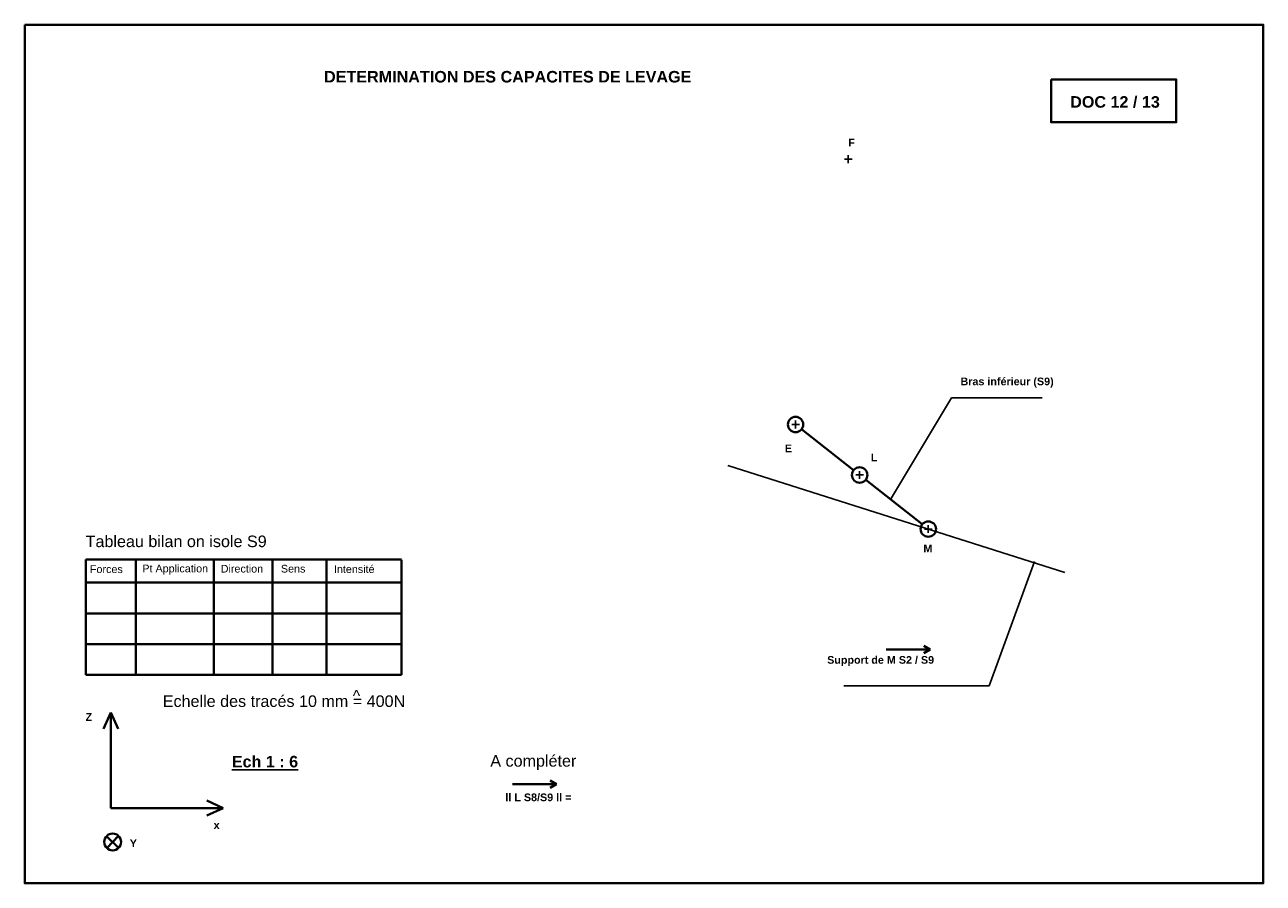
# Model space of a CAD drawing. Header units: millimetres. Extents: x -2588 to 630, y -1938 to 294.
import ezdxf

# ---------------------------------------------------------------- set-up
doc = ezdxf.new("R2010")
doc.units = ezdxf.units.MM
doc.linetypes.add('AXES2', pattern=[28.575, 19.05, -3.175, 3.175, -3.175])
for name, color, linetype, lineweight in [('articulation fut S3', 1, 'Continuous', 40), ('bras inférieur', 250, 'Continuous', 40), ('CADRE', 7, 'Continuous', 40), ('Potence plateau', 30, 'Continuous', 40)]:
    doc.layers.add(name, color=color, linetype=linetype, lineweight=lineweight)
doc.layers.add('axes', color=7, linetype='AXES2')
doc.layers.add('plateau haut', color=7, linetype='Continuous')
doc.dimstyles.new('ISO-25', dxfattribs={"dimtxt": 2.5, "dimasz": 2.5, "dimexe": 1.25, "dimexo": 0.625, "dimtad": 1, "dimtxsty": 'Standard', "dimcen": 2.5, "dimadec": 0, "dimazin": 0, "dimtfac": 1, "dimtmove": 0, "dimatfit": 3, "dimfxl": 0, "dimarcsym": 0})

# ---------------------------------------------------------------- blocks, each defined once
blk = doc.blocks.new('REP')
at = {"layer": 'CADRE'}
for p, q in [((-2440.8, -1274.4), (-2460, -1317.1)), ((-2440.8, -1523.2), (-2440.8, -1274.4)), ((-2440.8, -1274.4), (-2421.7, -1317.1)), ((-2149.2, -1523.2), (-2191.9, -1504)), ((-2440.8, -1523.2), (-2149.2, -1523.2)), ((-2149.2, -1523.2), (-2191.9, -1542.3)), ((-2420.8, -1626.9), (-2452.1, -1596.1)), ((-2421, -1595.9), (-2451.9, -1627.2))]:
    blk.add_line(p, q, dxfattribs=at)
blk.add_circle((-2436.4, -1611.5), 21.9, dxfattribs=at)
blk.add_point((-2436.4, -1611.5), dxfattribs=at)
at = {"char_height": 20, "width": 44.226, "attachment_point": 1}
for s, insert in [('{\\fArial|b1|i0|c0|p34;Z}', (-2506.9, -1276.5)), ('{\\fArial|b1|i0|c0|p34;x}', (-2174, -1557.6)), ('{\\fArial|b1|i0|c0|p34;Y}', (-2392, -1604.7))]:
    blk.add_mtext(s, dxfattribs=dict(at, insert=insert))

msp = doc.modelspace()

# ---------------------------------------------------------------- linework, layer by layer
msp.add_line((-761.1, -851.9), (114.7, -1129.8))
at = {"layer": 'articulation fut S3'}
msp.add_circle((-584.9, -745.3), 20, dxfattribs=at)
at = {"layer": 'bras inférieur'}
for p, q in [((-584.9, -745.3), (-584.9, -745.3)), ((-584.9, -745.3), (-584.9, -745.3)), ((-569.2, -757.7), (-434.1, -864.2)), ((-402.7, -889), (-255.6, -1004.9))]:
    msp.add_line(p, q, dxfattribs=at)
msp.add_circle((-418.4, -876.6), 20, dxfattribs=at)
at = {"layer": 'CADRE'}
for p, q in [((-2429.4, -1096.5), (-1668.6, -1096.5)), ((-2429.4, -1096.5), (-2429.4, -1396.5)), ((-2299.4, -1096.5), (-2299.4, -1396.5)), ((-2096.9, -1096.6), (-2096.9, -1396.5)), ((-1944, -1096.6), (-1944, -1396.5)), ((-1803.7, -1096.6), (-1803.7, -1276.4)), ((-1803.7, -1396.5), (-1803.7, -1117.8)), ((-1668.6, -1096.5), (-1608.6, -1096.5)), ((-1608.6, -1097.1), (-1608.6, -1396.5)), ((-2429.4, -1156.5), (-1608.6, -1156.5)), ((-2429.4, -1236.5), (-1608.6, -1236.5)), ((-2429.4, -1316.5), (-1608.6, -1316.5)), ((-349.1, -1330.2), (-235.5, -1330.2)), ((-235.5, -1330.2), (-251.3, -1320.6)), ((-235.5, -1330.2), (-251.3, -1339.8)), ((-2429.4, -1396.5), (-1608.6, -1396.5)), ((-1206.5, -1680.8), (-1222.3, -1671.2)), ((-1320.1, -1680.8), (-1206.5, -1680.8)), ((-1206.5, -1680.8), (-1222.3, -1690.4))]:
    msp.add_line(p, q, dxfattribs=at)
for points in [[(-2588, 294.3), (630.4, 294.3), (630.4, -1938.3), (-2588, -1938.3)], [(79, 151.9), (404.3, 151.9), (404.3, 40.7), (79, 40.7)]]:
    msp.add_lwpolyline(points, close=True, dxfattribs=at)
at = {"layer": 'plateau haut'}
for p, q in [((-457.9, -55.3), (-437.9, -55.3)), ((-447.9, -45.3), (-447.9, -65.3)), ((-584.9, -735.3), (-584.9, -755.3)), ((-594.9, -745.3), (-574.9, -745.3)), ((-418.4, -866.6), (-418.4, -886.6)), ((-428.4, -876.6), (-408.4, -876.6)), ((-249.9, -1017.3), (-229.9, -1017.3)), ((-239.9, -1007.3), (-239.9, -1027.3))]:
    msp.add_line(p, q, dxfattribs=at)
at = {"layer": 'Potence plateau'}
msp.add_circle((-239.9, -1017.3), 20, dxfattribs=at)

# ---------------------------------------------------------------- block references
at = {"layer": 'axes'}
msp.add_blockref('REP', (76.8, -219.5), dxfattribs=at)

# ---------------------------------------------------------------- texts
at = {"attachment_point": 1}
for s, insert, char_height, width in [('{\\fArial|b1|i0|c0|p34;DETERMINATION DES CAPACITES DE LEVAGE}', (-1810.2, 174.1), 30, 1025.618), ('{\\fArial|b1|i0|c0|p34;DOC 12 / 13}', (128.8, 108.6), 30, 566.588), ('{\\fArial|b1|i0|c0|p34;F}', (-448, -2.3), 20, 44.226), ('{\\fArial|b1|i0|c0|p34;Bras inférieur (S9)}', (-156.3, -623.3), 20, 365.798), ('{\\fArial|b1|i0|c0|p34;E}', (-612.7, -797.5), 20, 44.226), ('{\\fArial|b1|i0|c0|p34;L}', (-389.4, -820.9), 20, 44.226), ('{\\fArial|b1|i0|c0|p34;M}', (-252.6, -1057.5), 20, 44.226), ('{\\fArial|b1|i0|c0|p34;Support de M S2 / S9}', (-502.8, -1347.5), 20, 365.798), ('{\\fArial|b0|i0|c0|p34;Echelle des tracés 10 mm = 400N}', (-2229.4, -1449.8), 30, 2213.227), ('{\\fArial|b0|i0|c0|p34;^ }', (-1735.8, -1435.9), 30, 2213.227), ('{\\fArial|b1|i0|c0|p34;\\LEch 1 : 6}', (-2050, -1607), 30, 227.316), ('{\\fArial|b1|i0|c0|p34;ll L S8/S9 ll =}', (-1339, -1704.9), 20, 365.798)]:
    msp.add_mtext(s, dxfattribs=dict(at, insert=insert, char_height=char_height, width=width))
at = {"layer": 'CADRE', "attachment_point": 1}
for s, insert, char_height, width in [('{\\fArial|b0|i0|c0|p34;Tableau bilan on isole S9}', (-2429.9, -1034.2), 30, 740.268), ('{\\fArial|b0|i0|c0|p34;Forces}', (-2418.7, -1111.5), 20, 80.489), ('{\\fArial|b0|i0|c0|p34;Pt Application}', (-2282.4, -1109.8), 20, 261.915), ('{\\fArial|b0|i0|c0|p34;Direction}', (-2078.8, -1110.3), 20, 80.489), ('{\\fArial|b0|i0|c0|p34;Sens}', (-1922.4, -1110.3), 20, 80.489), ('{\\fArial|b0|i0|c0|p34;Intensité}', (-1784.6, -1111.4), 20, 80.489), ('{\\fArial|b0|i0|c0|p34;A compléter}', (-1378.2, -1605), 30, 740.268)]:
    msp.add_mtext(s, dxfattribs=dict(at, insert=insert, char_height=char_height, width=width))

# ---------------------------------------------------------------- leaders
for points, override in [([(-338.4, -940.5), (-179.5, -675.6), (55.6, -675.6)], {"dimgap": 0.625, "dimtad": 0}), ([(-459.9, -1424.6), (-81.9, -1424.6), (36.3, -1101.9)], {"dimtad": 0})]:
    msp.add_leader(points, dimstyle='ISO-25', override=override)

doc.saveas('drawing.dxf')
